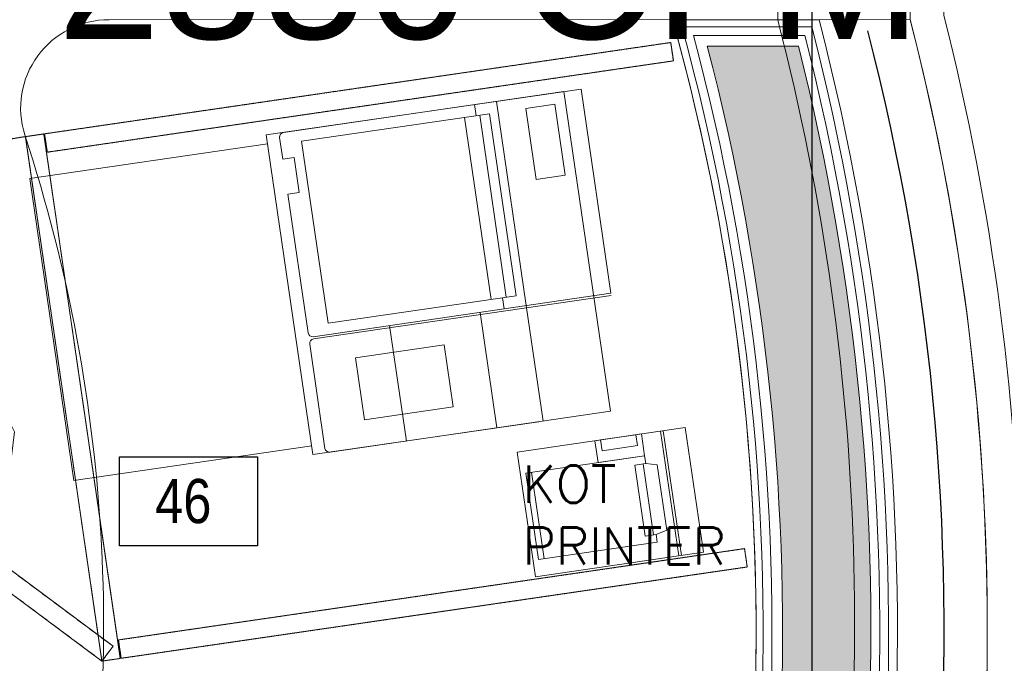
# Model space of a CAD drawing. Header units: millimetres. Extents: x -125266 to 274256, y -711690 to -301689.
# Tile 247 of 256: x -58585 to -57470, y -348291 to -347562. Entities that reach past the tile are written whole.
import ezdxf

# ---------------------------------------------------------------- set-up
doc = ezdxf.new("R2010")
doc.units = ezdxf.units.MM
doc.linetypes.add('BASE$0$HIDDEN2', pattern=[0.1875, 0.125, -0.0625])
for name, color, linetype, lineweight in [('AD Wall', 8, 'Continuous', 15), ('ARCH', 7, 'Continuous', 0), ('CEILING', 8, 'Continuous', 5), ('Counter Top', 8, 'Continuous', 5), ('Counter virticle', 8, 'Continuous', 5), ('Equipment', 8, 'Continuous', 0), ('Finished Line', 7, 'Continuous', 0), ('Human', 7, 'Continuous', 0), ('Legend', 5, 'Continuous', 0), ('LIGHT', 173, 'Continuous', 5), ('MEPTEK HVAC-Kitchen Fresh Air Duct', 3, 'Continuous', 30), ('MEPTEK-TEXT1', 7, 'Continuous', 30), ('Plaster Line', 7, 'Continuous', 0), ('S-COLS', 52, 'Continuous', 9)]:
    doc.layers.add(name, color=color, linetype=linetype, lineweight=lineweight)
for name, color, linetype in [('Equip Code', 1, 'Continuous'), ('Equipment Name', 7, 'Continuous'), ('Light Equipment', 8, 'Continuous')]:
    doc.layers.add(name, color=color, linetype=linetype)
doc.styles.add('SA-DESIGN', font='arial.ttf')
doc.styles.get("Standard").update_dxf_attribs({"font": 'ARIALN.TTF'})

# ---------------------------------------------------------------- blocks, each defined once
blk = doc.blocks.new('MESH JALI CEILING')
at = {"layer": 'CEILING'}
blk.add_lwpolyline([(-16028.6448691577, -313303.1163552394, -0.05438258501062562), (-15573.25976893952, -308738.7406524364), (-17914.72140670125, -307708.7467052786), (-17914.7214066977, -308608.7467052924, -0.1206273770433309), (-17900.73425394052, -309936.3927286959, 0.1511955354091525), (-18106.63561430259, -312326.5646439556), (-16028.6448691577, -313303.1163552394)], format="xyb", dxfattribs=at)
blk.add_lwpolyline([(-16067.11402405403, -313243.0507344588, -0.0533022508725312), (-15616.79665311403, -308761.1031889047), (-17876.72140670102, -307766.9767937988), (-17876.7214066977, -308603.9760929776, -0.1204654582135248), (-17864.41450945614, -309947.957088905, 0.150192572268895), (-18073.4422716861, -312300.1768125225)], format="xyb", close=True, dxfattribs=at)
blk = doc.blocks.new('R87')
at = {"layer": 'Human'}
for p, q in [((-200.5077711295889, 798.3919176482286), (-258.1470466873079, 779.1952394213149)), ((-63.6144916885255, 788.793578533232), (-200.5077711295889, 798.3919176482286)), ((20.44278516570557, 769.596900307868), (-63.6144916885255, 788.793578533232)), ((-258.1470466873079, 779.1952394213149), (-289.3683209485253, 728.8039590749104)), ((54.0656958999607, 748.0006373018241), (20.44278516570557, 769.596900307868)), ((85.28697016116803, 685.6114330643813), (54.0656958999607, 748.0006373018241)), ((68.4755149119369, 748.0006395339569), (133.3196989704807, 755.1993935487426)), ((133.3196989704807, 755.1993935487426), (142.9262464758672, 738.4023000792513)), ((-289.3683209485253, 728.8039590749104), (-274.9585020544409, 692.8101873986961)), ((142.9262464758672, 738.4023000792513), (133.3196989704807, 724.004792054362)), ((133.3196989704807, 724.004792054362), (166.9426098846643, 721.6052066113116)), ((171.7458818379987, 712.0068671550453), (164.5409721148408, 709.6072817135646)), ((166.9426098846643, 721.6052066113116), (171.7458818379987, 712.0068671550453)), ((164.5409721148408, 709.6072817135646), (200.5655207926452, 702.4085276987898)), ((200.5655207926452, 702.4085276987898), (200.5655207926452, 695.2097736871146)), ((-274.9585020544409, 692.8101873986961), (-246.1388642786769, 673.6135091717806)), ((-246.1388642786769, 673.6135091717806), (-190.9012252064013, 690.410602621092)), ((-190.9012252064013, 690.410602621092), (-205.3110440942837, 668.8143396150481)), ((94.89351609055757, 654.4168309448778), (85.28697016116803, 685.6114330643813)), ((200.5655207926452, 695.2097736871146), (188.557339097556, 680.8122656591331)), ((-205.3110440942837, 668.8143396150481), (-210.1143170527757, 604.0255506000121)), ((188.557339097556, 680.8122656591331), (207.7704305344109, 671.2139262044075)), ((207.7704305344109, 671.2139262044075), (202.9671585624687, 654.4168327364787)), ((121.3115173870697, 628.0213983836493), (94.89351609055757, 654.4168309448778)), ((169.3442476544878, 654.4168327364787), (128.5164270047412, 652.0172472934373)), ((202.9671585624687, 654.4168327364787), (169.3442476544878, 654.4168327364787)), ((128.5164270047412, 652.0172472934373), (140.5246087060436, 635.2201538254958)), ((154.9344281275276, 589.6280419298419), (121.3115173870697, 628.0213983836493)), ((140.5246087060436, 635.2201538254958), (169.3442476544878, 632.8205683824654)), ((169.3442476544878, 632.8205683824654), (171.7458818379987, 620.8226457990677)), ((171.7458818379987, 620.8226457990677), (147.7295184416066, 613.623891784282)), ((-210.1143170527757, 604.0255506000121), (-193.3028616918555, 546.435515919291)), ((-154.8766779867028, 601.625965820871), (-190.9012252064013, 500.843405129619)), ((174.1475199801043, 520.0400833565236), (154.9344281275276, 589.6280419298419)), ((-16.46062375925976, 535.5533420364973), (-50.10673835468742, 526.30856436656)), ((28.12047895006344, 527.9894325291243), (-16.46062375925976, 535.5533420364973)), ((-190.9012252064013, 529.6384224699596), (-224.5241359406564, 450.4521247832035)), ((-50.10673835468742, 526.30856436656), (-95.52899422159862, 496.8933650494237)), ((51.67275860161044, 522.1063930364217), (28.12047895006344, 527.9894325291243)), ((91.20694526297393, 517.9042217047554), (51.67275860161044, 522.1063930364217)), ((188.5573388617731, 448.0525400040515), (174.1475199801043, 520.0400833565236)), ((128.5164270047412, 481.6467271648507), (80.48369661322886, 515.240914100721)), ((129.8999787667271, 500.2551013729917), (91.20694526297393, 517.9042217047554)), ((-190.9012252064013, 500.843405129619), (-193.3028616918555, 368.8662423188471)), ((-95.52899422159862, 496.8933650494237), (-116.5578144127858, 448.1481753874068)), ((155.9757178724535, 483.4464160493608), (129.8999787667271, 500.2551013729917)), ((142.9262464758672, 440.8537862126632), (128.5164270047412, 481.6467271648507)), ((167.751856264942, 454.0312148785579), (155.9757178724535, 483.4464160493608)), ((-224.5241359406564, 450.4521247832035), (-226.9257724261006, 380.8641662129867)), ((-116.5578144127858, 448.1481753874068), (-121.604733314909, 396.0412493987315)), ((173.6399283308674, 440.58426773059), (167.751856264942, 454.0312148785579)), ((147.7295184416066, 390.4625058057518), (142.9262464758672, 440.8537862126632)), ((181.2103038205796, 433.0203582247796), (173.6399283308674, 440.58426773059)), ((203.0802771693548, 422.0947123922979), (181.2103038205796, 433.0203582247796)), ((208.9683492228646, 408.6477633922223), (203.0802771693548, 422.0947123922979)), ((206.4448897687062, 399.4029875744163), (208.9683492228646, 408.6477633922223)), ((-121.604733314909, 396.0412493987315), (-100.5759102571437, 364.945181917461)), ((142.9262464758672, 359.2679019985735), (147.7295184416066, 390.4625058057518)), ((182.0514569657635, 375.8708277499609), (194.6687485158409, 390.99864491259)), ((194.6687485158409, 390.99864491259), (206.4448897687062, 399.4029875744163)), ((-226.9257724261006, 380.8641662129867), (-238.9339548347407, 308.8766228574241)), ((171.7458834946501, 328.0733010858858), (181.3524294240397, 378.4645814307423)), ((176.1633849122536, 355.7004042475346), (182.0514569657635, 375.8708277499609)), ((-193.3028616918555, 368.8662423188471), (-186.0979522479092, 227.2907403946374)), ((-100.5759102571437, 364.945181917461), (-72.81786485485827, 333.8491125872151)), ((123.7131550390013, 332.8724713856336), (142.9262464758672, 359.2679019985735)), ((163.5460933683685, 326.2852030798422), (176.1633849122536, 355.7004042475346)), ((-72.81786485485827, 333.8491125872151), (-33.28368106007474, 289.3060961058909)), ((135.7213367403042, 328.0733005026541), (123.7131550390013, 332.8724713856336)), ((142.9262464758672, 316.0753779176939), (135.7213367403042, 328.0733005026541)), ((139.993810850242, 302.7530432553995), (163.5460933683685, 326.2852030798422)), ((154.9344281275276, 246.4874186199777), (171.7458834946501, 328.0733010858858)), ((135.7213367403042, 301.6778675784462), (142.9262464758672, 316.0753779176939)), ((-238.9339548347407, 308.8766228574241), (-231.7290453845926, 258.4853425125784)), ((94.57155786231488, 295.1891356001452), (139.993810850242, 302.7530432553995)), ((-33.28368106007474, 289.3060961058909), (1.203586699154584, 274.1782789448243)), ((1.203586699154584, 274.1782789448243), (49.14930200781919, 285.1039247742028)), ((49.14930200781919, 285.1039247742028), (94.57155786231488, 295.1891356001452)), ((183.7540659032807, 284.8807750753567), (224.5818860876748, 287.2803598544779)), ((224.5818860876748, 287.2803598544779), (250.9998873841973, 265.684096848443)), ((-231.7290453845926, 258.4853425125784), (-186.0979522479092, 217.6924012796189)), ((250.9998873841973, 265.684096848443), (260.6064333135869, 236.8890795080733)), ((114.1066079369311, 181.6986296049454), (154.9344281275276, 246.4874186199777)), ((-186.0979522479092, 227.2907403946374), (-123.6554037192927, 112.1106710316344)), ((260.6064333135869, 236.8890795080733), (250.9998873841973, 200.8953078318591)), ((250.9998873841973, 200.8953078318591), (229.3851590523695, 181.6986296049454)), ((66.0738783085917, 47.32188201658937), (114.1066079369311, 181.6986296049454)), ((193.3606118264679, 179.2990448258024), (130.9180633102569, 174.4998752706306)), ((229.3851590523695, 181.6986296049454), (193.3606118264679, 179.2990448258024)), ((123.7131538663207, 107.3115014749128), (104.5000620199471, 131.3073492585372)), ((147.7295186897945, 107.3115014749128), (152.5327916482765, 121.7090101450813)), ((152.5327916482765, 121.7090101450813), (176.5491564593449, 121.7090101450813)), ((176.5491564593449, 121.7090101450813), (188.5573388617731, 104.9119166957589)), ((-123.6554037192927, 112.1106710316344), (-75.62267409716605, 66.51856024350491)), ((114.1066079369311, 88.11482324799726), (123.7131538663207, 107.3115014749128)), ((128.5164268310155, 97.71316236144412), (147.7295186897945, 107.3115014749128)), ((188.5573388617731, 104.9119166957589), (171.7458834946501, 88.11482324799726)), ((-116.4504942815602, 92.91399280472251), (-87.6308564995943, 37.72354290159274)), ((181.3524294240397, 97.71316236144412), (174.1475199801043, 97.71316236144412)), ((181.3524294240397, 71.31772979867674), (181.3524294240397, 97.71316236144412)), ((97.29515256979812, 35.32395812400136), (114.1066079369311, 88.11482324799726)), ((171.7458834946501, 88.11482324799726), (150.131155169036, 71.31772979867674)), ((150.131155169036, 71.31772979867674), (147.7295186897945, 54.52063635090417)), ((157.3360646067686, 71.31772979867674), (181.3524294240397, 71.31772979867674)), ((147.7295186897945, 54.52063635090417), (126.1147903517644, 40.12312768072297)), ((-87.6308564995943, 37.72354290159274), (-20.38503502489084, 6.528940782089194)), ((58.86896886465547, 8.92852556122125), (97.29515256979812, 35.32395812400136)), ((126.1147903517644, 40.12312768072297), (90.0902431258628, 32.92437334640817)), ((-20.38503502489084, 6.528940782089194), (58.86896886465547, 8.92852556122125))]:
    blk.add_line(p, q, dxfattribs=at)
blk = doc.blocks.new('A$C2920340E')
at = {"layer": 'Equipment'}
for p, q in [((-40.62132469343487, 526.522061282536), (-183.3710392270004, 526.522061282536)), ((-183.3710392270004, 526.522061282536), (-183.3710392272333, 334.5224447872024)), ((-40.62132469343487, 334.5224447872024), (-40.62132469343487, 526.522061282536)), ((-183.3710392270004, 501.5221112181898), (-40.62132469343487, 501.5221112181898)), ((-183.170755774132, 498.4035422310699), (-40.62132469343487, 498.4035422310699)), ((-155.7460944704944, 476.522161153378), (-152.6211007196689, 489.0221361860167)), ((-77.62125070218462, 489.0221361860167), (-152.6211007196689, 489.0221361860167)), ((-74.49625695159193, 476.522161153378), (-77.62125070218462, 489.0221361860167)), ((-164.6210767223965, 476.522161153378), (-164.6210767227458, 340.772432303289)), ((-164.6210767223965, 476.522161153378), (-155.7460944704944, 476.522161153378)), ((-155.7460944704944, 476.522161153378), (-155.7460944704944, 464.0221861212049)), ((-155.7460944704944, 473.3971673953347), (-74.49625695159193, 473.3971673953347)), ((-74.49625695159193, 464.0221861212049), (-74.49625695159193, 476.522161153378)), ((-74.49625695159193, 476.522161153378), (-65.62127469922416, 476.522161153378)), ((-65.62127469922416, 476.522161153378), (-65.62127469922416, 340.772432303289)), ((-65.62127469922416, 476.522161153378), (-40.62132469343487, 476.522161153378)), ((-65.6212746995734, 423.3972672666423), (-65.62127469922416, 476.522161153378)), ((-53.12129969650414, 470.2721736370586), (-40.62132469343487, 470.2721736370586)), ((-53.12129969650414, 429.6472547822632), (-53.12129969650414, 470.2721736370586)), ((-40.62132469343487, 476.522161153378), (-40.62132469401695, 423.3972672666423)), ((-40.62132469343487, 470.2721736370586), (-40.62132469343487, 429.6472547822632)), ((-155.7460944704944, 464.0221861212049), (-74.49625695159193, 464.0221861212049)), ((119.379761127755, 124.855578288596), (119.379761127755, 465.214897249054)), ((121.919756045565, 124.855578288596), (121.9197560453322, 465.214897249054)), ((355.5992884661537, 465.214897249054), (121.9197560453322, 465.214897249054)), ((355.5992884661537, 105.3200676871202), (355.5992884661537, 465.214897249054)), ((-10.15997967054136, 445.6793866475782), (-10.15997967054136, 124.855578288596)), ((355.5992884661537, 445.6793866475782), (-10.15997967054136, 445.6793866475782)), ((355.5992884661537, 124.855578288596), (355.5992884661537, 445.6793866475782)), ((-40.62132469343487, 429.6472547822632), (-53.12129969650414, 429.6472547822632)), ((342.8993138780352, 433.382503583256), (261.6194765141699, 433.382503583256)), ((261.6194765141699, 433.382503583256), (261.6194765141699, 400.3625696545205)), ((342.8993138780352, 400.3625696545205), (342.8993138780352, 433.382503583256)), ((-40.62132469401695, 423.3972672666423), (-65.6212746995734, 423.3972672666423)), ((261.6194765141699, 400.3625696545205), (342.8993138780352, 400.3625696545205)), ((-10.15997967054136, 368.5301759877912), (121.9197560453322, 368.5301759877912)), ((355.5992884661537, 368.5301759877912), (121.9197560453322, 368.5301759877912)), ((-10.15997967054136, 363.6151005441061), (-10.15997967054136, 105.3200676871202)), ((134.6197306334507, 358.8439495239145), (134.6197306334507, 143.7959736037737)), ((342.8993138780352, 358.8439495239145), (134.6197306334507, 358.8439495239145)), ((342.8993138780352, 143.7959736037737), (342.8993138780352, 358.8439495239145)), ((-164.6210767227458, 347.0224198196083), (-65.6212746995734, 347.0224198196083)), ((342.8993138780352, 347.5018759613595), (134.6197306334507, 347.5018759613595)), ((-183.3710392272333, 334.5224447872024), (-40.62132469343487, 334.5224447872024)), ((-183.3710392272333, 334.5224447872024), (-40.62132469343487, 334.5224447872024)), ((-164.6210767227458, 340.772432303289), (-65.62127469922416, 340.772432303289)), ((121.9197560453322, 343.295141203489), (134.6197306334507, 343.295141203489)), ((342.8993138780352, 343.295141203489), (355.5992884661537, 343.295141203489)), ((342.8993138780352, 330.0524819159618), (134.6197306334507, 330.0524819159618)), ((-10.15997967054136, 315.6292412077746), (121.9197560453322, 315.6292412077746)), ((20.31995934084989, 270.260809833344), (20.31995934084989, 168.661013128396)), ((91.43981703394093, 270.260809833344), (20.31995934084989, 270.260809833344)), ((91.43981703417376, 168.661013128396), (91.43981703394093, 270.260809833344)), ((-10.15997967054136, 212.2573803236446), (121.9197560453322, 212.2573803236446)), ((20.31995934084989, 168.661013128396), (91.43981703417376, 168.661013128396)), ((134.6197306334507, 143.7959736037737), (342.8993138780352, 143.7959736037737)), ((285.7459839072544, 119.7755884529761), (285.7459839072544, 132.8626254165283)), ((285.7459839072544, 132.8626254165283), (325.9116325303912, 132.8626254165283)), ((325.9116325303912, 119.7755884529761), (325.9116325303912, 132.8626254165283)), ((-5.079989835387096, 119.7755884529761), (114.2997712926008, 119.7755884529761)), ((126.9997458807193, 119.7755884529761), (285.7459839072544, 119.7755884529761)), ((325.9116325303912, 119.7755884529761), (350.5192986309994, 119.7755884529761)), ((-10.15997967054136, 105.3200676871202), (355.5992884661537, 105.3200676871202)), ((0, -166.721615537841), (0, 105.3200676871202)), ((345.4393087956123, -166.721615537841), (345.4393087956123, 105.3200676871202)), ((0, -166.721615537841), (345.4393087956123, -166.721615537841))]:
    blk.add_line(p, q, dxfattribs=at)
for centre, start, end in [((-5.079989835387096, 124.855578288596), 180, 270), ((114.2997712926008, 124.855578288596), 270, 0), ((126.9997458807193, 124.855578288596), 180, 270), ((350.5192986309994, 124.855578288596), 270, 0)]:
    blk.add_arc(centre, 5.079989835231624, start, end, dxfattribs=at)
at = {"xscale": -0.75164849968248, "yscale": 0.75164849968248, "zscale": 0.75164849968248, "rotation": 269.9582090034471}
blk.add_blockref('R87', (-114.1623967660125, -420.9871181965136), dxfattribs=at)
blk = doc.blocks.new('ARCH')
at = {"layer": 'Legend', "ltscale": 15}
h = blk.add_hatch(dxfattribs=at)
h.set_pattern_fill('SACNCR', color=8, scale=25, style=0)
h.set_pattern_definition([(45, (7.275957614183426e-12, 0), (-42.09495056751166, 42.09495056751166), []), (45, (42.09500000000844, 0), (-42.09495056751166, 42.09495056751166), [0, -59.53125])])
h.paths.add_polyline_path([(-61250.0878405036, -341786.991302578), (-61250.0878405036, -342091.0795393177), (-61250.08347718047, -342091.0795400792), (-61250.09220382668, -342141.0795393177), (-61250.08784050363, -344307.9437217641), (-61181.17636021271, -344307.9437217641), (-61181.17635837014, -344307.9170624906), (-61169.14581468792, -344307.917891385), (-60630.75290619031, -344307.9437238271), (-60630.79507556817, -344919.9855284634), (-60630.79590446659, -344932.0160721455), (-61250.08784050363, -344932.0160721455), (-61250.0878405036, -351457.0548609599), (-61395.16861010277, -351457.0548609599), (-61395.17441904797, -351557.0548609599), (-60383.16262214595, -351557.0548609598), (-60383.16262214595, -352683.6964680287), (-61393.16090940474, -352683.6964680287), (-61393.17836269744, -352783.6964680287), (-60283.16262214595, -352783.6964680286), (-60283.16262214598, -351457.0548609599), (-61150.0878405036, -351457.0548609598), (-61150.0878405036, -346631.9913025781), (-57589.31575361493, -346631.9913025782), (-57474.43896814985, -346517.1145171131), (-57545.14964626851, -346446.4038389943), (-57630.73710985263, -346531.9913025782), (-57700.73710985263, -346531.9913025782), (-57700.73710985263, -346581.9913025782), (-58200.73710985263, -346581.9913025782), (-58200.73710985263, -346531.9913025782), (-58300.73710985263, -346531.9913025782), (-58300.73710985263, -346581.9913025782), (-58800.73710985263, -346581.9913025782), (-58800.73710985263, -346531.9913025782), (-58980.7959044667, -346531.9913025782), (-58980.7959044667, -346426.032961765), (-59030.7959044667, -346426.032961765), (-59030.7959044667, -346026.032961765), (-58980.7959044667, -346026.032961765), (-58980.7959044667, -345956.032961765), (-59080.7959044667, -345956.032961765), (-59080.7959044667, -346531.9913025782), (-61150.08784050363, -346531.9913025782), (-61150.0878405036, -345032.0160721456), (-60530.79590446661, -345032.0160721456), (-60530.79590446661, -344606.991302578), (-59080.7959044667, -344606.991302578), (-59080.7959044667, -345032.0329617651), (-58980.7959044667, -345032.0329617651), (-58980.7959044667, -344506.991302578), (-60530.79590446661, -344506.9913025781), (-60530.79590446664, -344207.943721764), (-61150.0878405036, -344207.943721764), (-61150.0878405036, -341886.991302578), (-56700.0878405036, -341886.991302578), (-56700.0878405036, -344932.0329617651), (-58020.79590446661, -344932.0329617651), (-58020.79590446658, -345032.0329617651), (-56700.0878405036, -345032.0329617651), (-56700.08784050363, -345601.3420332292), (-56785.71696327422, -345686.971156), (-56715.00628515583, -345757.6818341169), (-56600.0878405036, -345642.7633894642), (-56600.08784050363, -341886.9913025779), (-51541.43157248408, -341886.9913025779), (-51541.43157248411, -345439.4115019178, 0.002964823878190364), (-51441.43157248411, -345409.7250183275), (-51441.43157248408, -341886.9913025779), (-47645.92716897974, -341886.991302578), (-47645.92716897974, -344723.1806520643), (-47445.92716897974, -344723.1806520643), (-47445.92716897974, -344623.1806520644), (-47545.92716897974, -344623.1806520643), (-47545.92716897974, -341886.991302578), (-45935.92716897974, -341886.991302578), (-45935.92716897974, -344623.1806520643), (-46521.92716897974, -344623.1806520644), (-46521.92716897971, -344723.1806520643), (-45835.92716897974, -344723.1806520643), (-45835.92716897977, -341786.991302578), (-45958.87599125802, -341786.991302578), (-45958.87604145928, -341787.8586494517), (-46008.87604137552, -341787.8557554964)])
h = blk.add_hatch(dxfattribs=at)
h.set_pattern_fill('SACNCR', color=8, scale=25, style=0)
h.set_pattern_definition([(45, (2.91038304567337e-11, 0), (-42.09495056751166, 42.09495056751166), []), (45, (42.09500000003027, 0), (-42.09495056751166, 42.09495056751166), [0, -59.53125])])
h.paths.add_polyline_path([(-61250.08784050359, -341786.991302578), (-61250.0878405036, -342091.0795393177), (-61250.08347718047, -342091.0795400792), (-61250.09220382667, -342141.0795393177), (-61250.08784050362, -344307.9437217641), (-61181.1763602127, -344307.9437217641), (-61181.17635837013, -344307.9170624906), (-61169.14581468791, -344307.917891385), (-60630.7529061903, -344307.9437238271), (-60630.79507556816, -344919.9855284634), (-60630.79590446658, -344932.0160721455), (-61250.08784050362, -344932.0160721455), (-61250.08784050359, -351457.0548609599), (-61395.16861010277, -351457.0548609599), (-61395.17441904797, -351557.0548609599), (-60383.16262214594, -351557.0548609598), (-60383.16262214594, -352683.6964680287), (-61393.16090940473, -352683.6964680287), (-61393.17836269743, -352783.6964680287), (-60283.16262214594, -352783.6964680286), (-60283.16262214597, -351457.0548609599), (-61150.08784050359, -351457.0548609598), (-61150.08784050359, -346631.9913025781), (-57589.31575361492, -346631.9913025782), (-57474.43896814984, -346517.1145171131), (-57545.1496462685, -346446.4038389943), (-57630.73710985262, -346531.9913025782), (-57700.73710985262, -346531.9913025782), (-57700.73710985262, -346581.9913025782), (-58200.73710985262, -346581.9913025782), (-58200.73710985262, -346531.9913025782), (-58300.73710985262, -346531.9913025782), (-58300.73710985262, -346581.9913025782), (-58800.73710985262, -346581.9913025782), (-58800.73710985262, -346531.9913025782), (-58980.79590446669, -346531.9913025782), (-58980.79590446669, -346426.032961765), (-59030.79590446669, -346426.032961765), (-59030.79590446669, -346026.032961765), (-58980.79590446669, -346026.032961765), (-58980.79590446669, -345956.032961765), (-59080.79590446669, -345956.032961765), (-59080.79590446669, -346531.9913025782), (-61150.08784050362, -346531.9913025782), (-61150.08784050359, -345032.0160721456), (-60530.79590446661, -345032.0160721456), (-60530.79590446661, -344606.991302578), (-59080.79590446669, -344606.991302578), (-59080.79590446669, -345032.0329617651), (-58980.79590446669, -345032.0329617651), (-58980.79590446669, -344506.991302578), (-60530.79590446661, -344506.9913025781), (-60530.79590446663, -344207.943721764), (-61150.08784050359, -344207.943721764), (-61150.08784050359, -341886.991302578), (-56700.08784050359, -341886.991302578), (-56700.08784050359, -344932.0329617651), (-58020.79590446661, -344932.0329617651), (-58020.79590446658, -345032.0329617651), (-56700.08784050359, -345032.0329617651), (-56700.08784050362, -345601.3420332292), (-56785.71696327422, -345686.971156), (-56715.00628515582, -345757.6818341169), (-56600.08784050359, -345642.7633894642), (-56600.08784050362, -341886.9913025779), (-51541.43157248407, -341886.9913025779), (-51541.4315724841, -345439.4115019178, 0.002964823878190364), (-51441.4315724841, -345409.7250183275), (-51441.43157248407, -341886.9913025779), (-47645.92716897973, -341886.991302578), (-47645.92716897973, -344723.1806520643), (-47445.92716897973, -344723.1806520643), (-47445.92716897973, -344623.1806520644), (-47545.92716897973, -344623.1806520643), (-47545.92716897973, -341886.991302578), (-45935.92716897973, -341886.991302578), (-45935.92716897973, -344623.1806520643), (-46521.92716897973, -344623.1806520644), (-46521.9271689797, -344723.1806520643), (-45835.92716897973, -344723.1806520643), (-45835.92716897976, -341786.991302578), (-45958.87599125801, -341786.991302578), (-45958.87604145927, -341787.8586494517), (-46008.87604137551, -341787.8557554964)])
at = {"layer": 'Legend'}
h = blk.add_hatch(dxfattribs=at)
h.set_pattern_fill('STARS', color=8, scale=10)
h.set_pattern_definition([(0, (0, 0), (0, 54.9926), [31.75, -31.75]), (59.99999999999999, (0, 0), (-47.62498862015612, 27.4963), [31.75, -31.75]), (120, (15.875, 27.4963), (-47.62498862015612, -27.49629999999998), [31.75, -31.75])])
edge = h.paths.add_edge_path()
edge.add_arc((-54302.69078475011, -350408.010109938), 3690.308011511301, 160.8362828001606, 191.6626896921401, ccw=False)
edge.add_arc((-60350.3395337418, -348256.158833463), 2729.002825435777, 339.8420642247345, 374.0848433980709)
edge.add_line((-57703.38028815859, -347592.0329617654), (-57806.60356420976, -347592.0329617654))
edge.add_arc((-60350.33953374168, -348256.158833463), 2629.002825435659, -20.17654206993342, 14.632315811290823, ccw=False)
edge.add_arc((-54302.69078475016, -350408.0101099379), 3790.308011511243, 160.8229571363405, 191.1240204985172)
edge.add_arc((-59222.41694820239, -351398.7755493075), 1228.352180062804, -57.450295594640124, 12.195579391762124, ccw=False)
edge.add_line((-58561.52533153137, -352434.1843329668), (-60283.16262214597, -352434.1843329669))
edge.add_line((-60283.16262214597, -352434.1843329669), (-60283.16262214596, -352534.1843329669))
edge.add_line((-60283.16262214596, -352534.1843329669), (-58536.26985047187, -352534.1843329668))
edge.add_arc((-59548.39312786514, -350742.8050984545), 2057.530823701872, 299.4663030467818, 300.8075172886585)
edge.add_arc((-59222.41694820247, -351398.7755493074), 1328.35218006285, 303.222831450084, 370.6183867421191)
h = blk.add_hatch(dxfattribs=at)
h.set_pattern_fill('STARS', color=8, scale=10)
h.set_pattern_definition([(0, (0, 0), (0, 54.9926), [31.75, -31.75]), (59.99999999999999, (0, 0), (-47.62498862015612, 27.4963), [31.75, -31.75]), (120, (15.875, 27.49629999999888), (-47.62498862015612, -27.49629999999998), [31.74999999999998, -31.74999999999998])])
h.paths.add_polyline_path([(-57916.81111638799, -351154.0043781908, -0.1353226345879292), (-57788.49830051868, -349196.5980484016, 0.150534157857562), (-57703.38028815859, -347592.0329617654), (-57806.60356420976, -347592.0329617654, -0.1530610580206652), (-57882.66726640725, -349162.9385405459, 0.1329891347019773), (-58021.78597942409, -351139.286907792, -0.3136008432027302), (-58561.52533153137, -352434.1843329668), (-60253.16262214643, -352434.1843329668), (-60253.16262214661, -352534.1843329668), (-58536.26985047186, -352534.1843329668, 0.00585221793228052), (-58494.61728232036, -352510.0033210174, 0.302849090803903)])
at = {"layer": 'AD Wall', "lineweight": 0}
blk.add_line((-57806.60356420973, -347592.0329617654), (-57703.38028815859, -347592.0329617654), dxfattribs=at)
at = {"layer": 'AD Wall', "color": 8, "lineweight": 0}
blk.add_line((-57806.60356420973, -347592.0329617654), (-57703.38028815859, -347592.0329617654), dxfattribs=at)
at = {"layer": 'AD Wall', "lineweight": 0}
for points in [[(-57907.01756983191, -351151.9828822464, -0.135316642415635), (-57779.08089174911, -349199.9625597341, 0.1514472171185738), (-57696.09947614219, -347580.0329617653), (-57822.18653323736, -347580.0329617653)], [(-58014.93553351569, -351173.3033526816, -0.1353190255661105), (-57882.66726640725, -349162.9385405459, 0.1530610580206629), (-57806.60356420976, -347592.0329617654)], [(-58014.93553351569, -351173.3033526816, -0.1353190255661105), (-57882.66726640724, -349162.9385405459, 0.1530610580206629), (-57806.60356420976, -347592.0329617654)], [(-57916.8111163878, -351154.0043781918, -0.135322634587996), (-57788.49830051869, -349196.5980484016, 0.1505341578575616), (-57703.38028815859, -347592.0329617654)], [(-57916.81111638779, -351154.0043781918, -0.135322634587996), (-57788.49830051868, -349196.5980484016, 0.1505341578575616), (-57703.38028815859, -347592.0329617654)]]:
    blk.add_lwpolyline(points, format="xyb", dxfattribs=at)
at = {"layer": 'Counter Top', "lineweight": 0}
blk.add_line((-58483.60266994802, -347562.0329617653), (-57576.88934674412, -347561.9913025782), dxfattribs=at)
for points in [[(-58513.74272104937, -352670.1843234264, 0.312539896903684), (-57779.07863916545, -351190.0517922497, -0.1383179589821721), (-57666.06480048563, -349240.3164998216, 0.03901498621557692), (-57550.4012195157, -348830.4402765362, 0.1156902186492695), (-57576.88934674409, -347561.9913025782, 0.1156902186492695)], [(-58841.33272228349, -349965.20712629, -0.05938555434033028), (-58607.30525980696, -348902.4160030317, 0.04111927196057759), (-58529.84689471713, -348628.5819598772, 0.132904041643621), (-58578.89282673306, -347692.3609359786)]]:
    blk.add_lwpolyline(points, format="xyb", dxfattribs=at)
blk.add_arc((-58483.60266994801, -347662.0329617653), 100.0000000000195, 90, 197.6546989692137, dxfattribs=at)
at = {"layer": 'Counter virticle', "linetype": 'BASE$0$HIDDEN2', "ltscale": 2.5}
for points in [[(-58556.47032693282, -347691.2387341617), (-58553.43971753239, -347712.0189027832), (-57844.93994114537, -347608.6512156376), (-57847.97167258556, -347587.8712107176)], [(-58472.8746727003, -348264.2215483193), (-58469.84294126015, -348285.0015532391), (-57761.34372589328, -348181.6339479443), (-57764.3754573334, -348160.8539430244)]]:
    blk.add_lwpolyline(points, close=True, dxfattribs=at)
at = {"layer": 'Counter virticle', "linetype": 'BASE$0$HIDDEN2', "ltscale": 3.5}
for points in [[(-58578.24041691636, -347694.4149156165), (-58491.61247022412, -348288.1776528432), (-58470.83246530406, -348285.145921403), (-58557.46041199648, -347691.3831841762)], [(-58960.171411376, -347912.7417649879), (-58479.06254491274, -348271.340212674), (-58491.6124700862, -348288.177653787), (-58972.72133588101, -347929.5792040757)]]:
    blk.add_lwpolyline(points, close=True, dxfattribs=at)
blk.add_arc((-58491.61246951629, -348288.17765274), 600.0488214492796, 98.30069266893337, 143.3007023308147, dxfattribs=at)
at = {"layer": 'Equip Code'}
blk.add_lwpolyline([(-58471.80667366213, -348157.839905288), (-58471.80667366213, -348056.7485001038), (-58315.66751950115, -348056.7485001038), (-58315.66751950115, -348157.839905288)], close=True, dxfattribs=at)
at = {"layer": 'Finished Line', "color": 8}
blk.add_line((-57845.74276762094, -347562.0329617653), (-57680.08002107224, -347562.0329617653), dxfattribs=at)
for points in [[(-58051.16775800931, -351145.3524210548, -0.1330254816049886), (-57910.91612660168, -349152.8355462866, 0.1569199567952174), (-57845.74276762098, -347562.0329617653)], [(-58027.02425808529, -351222.2782193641, -0.1383732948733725), (-57903.38318035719, -349155.5299117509, 0.155880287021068), (-57835.24609213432, -347570.0329617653)], [(-58027.02425808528, -351222.2782193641, -0.1383732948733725), (-57903.38318035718, -349155.5299117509, 0.155880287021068), (-57835.24609213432, -347570.0329617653)], [(-57897.224023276, -351149.961386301, -0.1353106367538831), (-57769.66339040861, -349203.3268109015, 0.1521624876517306), (-57688.33881577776, -347570.0329617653), (-57835.24609213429, -347570.0329617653)], [(-57897.22402327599, -351149.961386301, -0.1353106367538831), (-57769.6633904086, -349203.3268109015, 0.1521624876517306), (-57688.33881577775, -347570.0329617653), (-57835.24609213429, -347570.0329617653)], [(-57887.37561944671, -351148.2056077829, -0.1353234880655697), (-57760.24579662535, -349206.690802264, 0.1526815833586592), (-57680.08002107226, -347562.0329617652)], [(-57887.3756194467, -351148.2056077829, -0.1353234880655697), (-57760.24579662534, -349206.690802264, 0.1526815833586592), (-57680.08002107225, -347562.0329617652)], [(-58051.1677580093, -351145.3524210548, -0.1330254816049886), (-57910.91612660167, -349152.8355462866, 0.1558871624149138), (-57842.96405367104, -347572.1384473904)]]:
    blk.add_lwpolyline(points, format="xyb", dxfattribs=at)
at = {"layer": 'Light Equipment', "lineweight": 0}
for p, q in [((-58483.60266994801, -347562.0329617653), (-57576.88934674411, -347561.9913025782)), ((-58305.58382578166, -347692.5238849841), (-57949.45923868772, -347640.5665292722)), ((-58286.25296833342, -347689.7035791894), (-57968.79009613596, -347643.386835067)), ((-57968.79009613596, -347643.386835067), (-57915.98610219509, -348005.3144251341)), ((-57949.45923868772, -347640.5665292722), (-57915.72335366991, -347871.7980451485)), ((-58068.26829669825, -347670.7347907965), (-58070.10176871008, -347658.1678605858)), ((-58045.13109504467, -347654.5247249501), (-58011.39521002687, -347885.7562408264)), ((-58011.79870412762, -347662.4960709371), (-57979.12468558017, -347657.7290437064)), ((-57979.12468558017, -347657.7290437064), (-57967.39046470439, -347738.1573970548)), ((-58265.67751975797, -347699.5361193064), (-58052.88237701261, -347668.4900378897)), ((-58064.1056315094, -347670.1274722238), (-58034.03669051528, -347876.2251276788)), ((-58052.88237701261, -347668.4900378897), (-58022.81343601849, -347874.5876933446)), ((-58000.06448325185, -347742.9244242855), (-58011.79870412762, -347662.4960709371)), ((-58081.37222646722, -347672.6466092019), (-58051.3032854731, -347878.7442646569)), ((-58252.77983184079, -348054.4514750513), (-58305.58382578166, -347692.5238849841)), ((-58573.30883464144, -347741.8515874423), (-58304.11704817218, -347702.5774291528)), ((-58286.99378804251, -347719.8136173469), (-58290.54635161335, -347695.4637400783)), ((-58235.60857876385, -347905.6337747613), (-58265.67751975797, -347699.5361193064)), ((-58286.99378804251, -347719.8136173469), (-58274.04385030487, -347717.9242658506)), ((-58268.24520936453, -347757.6691408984), (-58274.04385030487, -347717.9242658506)), ((-58523.43839591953, -348083.6720891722), (-58573.30883464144, -347741.8515874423)), ((-57967.39046470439, -347738.1573970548), (-58000.06448325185, -347742.9244242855)), ((-58281.19514710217, -347759.5584923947), (-58268.24520936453, -347757.6691408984)), ((-58258.27724420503, -347916.6417117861), (-58281.19514710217, -347759.5584923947)), ((-58252.51708331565, -347920.9350950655), (-57915.72335366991, -347871.7980451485)), ((-58252.15038891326, -347923.4484811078), (-57915.35665926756, -347874.3114311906)), ((-58022.81343601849, -347874.5876933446), (-58235.60857876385, -347905.6337747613)), ((-58036.36588369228, -347889.3993764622), (-58038.19935570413, -347876.8324462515)), ((-58044.67384800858, -348024.0895258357), (-58063.74195693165, -347893.3934516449)), ((-57992.3271011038, -348016.4523150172), (-58011.39521002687, -347885.7562408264)), ((-58146.96278980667, -348039.0131315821), (-58166.03089872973, -347908.3170573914)), ((-58239.20913528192, -348047.3377859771), (-58256.44377219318, -347929.2086419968)), ((-58204.77021946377, -347944.7716173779), (-58104.23477777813, -347930.1038412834)), ((-58104.23477777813, -347930.1038412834), (-58093.96733451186, -348000.478650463)), ((-58194.50277619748, -348015.1464265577), (-58204.77021946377, -347944.7716173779)), ((-57915.98610219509, -348005.3144251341), (-58233.44897439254, -348051.6311692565)), ((-58093.96733451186, -348000.478650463), (-58194.50277619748, -348015.1464265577)), ((-57997.19068643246, -348017.161895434), (-58252.77983184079, -348054.4514750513)), ((-58021.58092035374, -348051.5041820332), (-57831.59268342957, -348023.7855499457)), ((-57835.72222093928, -348168.6490216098), (-57856.33073511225, -348027.394746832)), ((-57831.59268342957, -348023.7855499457), (-57810.9841692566, -348165.0398247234)), ((-57881.0687867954, -348031.0039437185), (-57933.63714662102, -348038.6734871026)), ((-57933.63714662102, -348038.6734871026), (-57930.02794974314, -348063.4115387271)), ((-57887.2532997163, -348031.9062429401), (-57927.45263370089, -348037.7711878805)), ((-57927.45263370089, -348037.7711878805), (-57925.64803526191, -348050.140213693)), ((-57885.44870127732, -348044.2752687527), (-57887.2532997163, -348031.9062429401)), ((-57877.45958991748, -348055.7419953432), (-57881.0687867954, -348031.0039437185)), ((-57838.83703448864, -348168.901058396), (-57859.41663410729, -348027.8449689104)), ((-58523.43839591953, -348083.6720891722), (-58254.24660945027, -348044.3979308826)), ((-57925.64803526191, -348050.140213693), (-57885.44870127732, -348044.2752687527)), ((-58000.97240618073, -348192.7584568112), (-58021.58092035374, -348051.5041820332)), ((-58000.97240618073, -348192.7584568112), (-58021.58092035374, -348051.5041820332)), ((-57877.45958991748, -348055.7419953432), (-58011.78721055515, -348075.3399344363)), ((-57930.02794974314, -348063.4115387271), (-57877.45958991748, -348055.7419953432)), ((-57876.17832502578, -348064.5240036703), (-57877.45958991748, -348055.7419953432)), ((-57888.54735086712, -348066.3286021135), (-57876.17832502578, -348064.5240036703)), ((-57876.81746101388, -348146.727269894), (-57888.54735086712, -348066.3286021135)), ((-57867.54069163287, -348145.3738210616), (-57879.27058148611, -348064.9751532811)), ((-57876.17832502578, -348064.5240036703), (-57863.35814957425, -348065.8116616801)), ((-57863.35814957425, -348065.8116616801), (-57852.53055894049, -348140.0258165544)), ((-57997.49479091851, -348173.3026188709), (-58011.78721055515, -348075.3399344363)), ((-57991.31027799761, -348172.4003196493), (-58005.6026976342, -348074.4376352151)), ((-57864.44843517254, -348144.9226714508), (-57876.81746101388, -348146.727269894)), ((-57864.44843517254, -348144.9226714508), (-57852.53055894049, -348140.0258165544)), ((-57863.1671702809, -348153.7046797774), (-57864.44843517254, -348144.9226714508)), ((-57863.1671702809, -348153.7046797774), (-57997.49479091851, -348173.3026188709)), ((-57810.9841692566, -348165.0398247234), (-58000.97240618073, -348192.7584568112))]:
    blk.add_line(p, q, dxfattribs=at)
for points in [[(-58513.74272104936, -352670.1843234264, 0.312539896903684), (-57779.07863916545, -351190.0517922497, -0.1383179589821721), (-57666.06480048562, -349240.3164998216, 0.03901498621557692), (-57550.40121951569, -348830.4402765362, 0.1156902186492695), (-57576.88934674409, -347561.9913025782, 0.1156902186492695)], [(-58841.33272228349, -349965.20712629, -0.05938555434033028), (-58607.30525980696, -348902.4160030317, 0.04111927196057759), (-58529.84689471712, -348628.5819598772, 0.132904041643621), (-58578.89282673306, -347692.3609359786)]]:
    blk.add_lwpolyline(points, format="xyb", dxfattribs=at)
for points in [[(-58556.47032693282, -347691.2387341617), (-58553.43971753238, -347712.0189027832), (-57844.93994114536, -347608.6512156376), (-57847.97167258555, -347587.8712107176)], [(-58578.24041691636, -347694.4149156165), (-58491.61247022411, -348288.1776528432), (-58470.83246530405, -348285.145921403), (-58557.46041199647, -347691.3831841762)], [(-58960.17141137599, -347912.7417649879), (-58479.06254491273, -348271.340212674), (-58491.61247008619, -348288.177653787), (-58972.721335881, -347929.5792040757)], [(-58471.80667366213, -348157.839905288), (-58471.80667366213, -348056.7485001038), (-58315.66751950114, -348056.7485001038), (-58315.66751950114, -348157.839905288)], [(-58472.87467270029, -348264.2215483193), (-58469.84294126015, -348285.0015532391), (-57761.34372589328, -348181.6339479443), (-57764.37545733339, -348160.8539430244)]]:
    blk.add_lwpolyline(points, close=True, dxfattribs=at)
for centre, radius, start, end in [((-58483.602669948, -347662.0329617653), 100.0000000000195, 90, 197.6546989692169), ((-58285.51957952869, -347694.7303512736), 5.079989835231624, 98.3006926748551, 188.3006926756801), ((-58491.61246951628, -348288.17765274), 600.0488214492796, 98.3006926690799, 143.3007023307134), ((-58253.25047212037, -347915.9083229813), 5.079989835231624, 188.3006926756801, 278.300692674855), ((-58251.41700010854, -347928.475253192), 5.079989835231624, 98.3006926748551, 188.3006926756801), ((-58234.18236319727, -348046.6043971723), 5.079989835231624, 188.3006926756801, 278.300692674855)]:
    blk.add_arc(centre, radius, start, end, dxfattribs=at)
at = {"layer": 'Plaster Line', "lineweight": 5}
for points in [[(-58017.18185437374, -351220.4769142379, -0.1383904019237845), (-57893.9669124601, -349158.897629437, 0.1545916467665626), (-57822.18653323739, -347580.0329617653)], [(-57907.01756983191, -351151.9828822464, -0.135316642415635), (-57779.08089174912, -349199.9625597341, 0.1514472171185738), (-57696.0994761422, -347580.0329617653), (-57822.18653323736, -347580.0329617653)]]:
    blk.add_lwpolyline(points, format="xyb", dxfattribs=at)
at = {"layer": 'Plaster Line', "color": 8, "lineweight": 5}
blk.add_lwpolyline([(-58017.18185437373, -351220.4769142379, -0.1383904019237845), (-57893.96691246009, -349158.897629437, 0.1545916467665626), (-57822.18653323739, -347580.0329617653)], format="xyb", dxfattribs=at)
at = {"layer": 'Counter Top', "xscale": -1, "rotation": 278.3006926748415}
blk.add_blockref('A$C2920340E', (-58358.46334872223, -348059.602795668), dxfattribs=at)
at = {"layer": 'Equip Code', "lineweight": 0}
blk.add_text('46', height=50, dxfattribs=at).set_placement((-58431.42468184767, -348131.9701917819))
at = {"layer": 'Equipment Name', "linetype": 'Continuous', "lineweight": 5, "ltscale": 25, "insert": (-58015.76635646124, -348066.9021811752, 11.33541538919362), "char_height": 42, "width": 179.0407119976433, "attachment_point": 1}
blk.add_mtext('{\\Fsimplex|c0;KOT PRINTER}', dxfattribs=at)
at = {"layer": 'Light Equipment', "lineweight": 0}
blk.add_text('46', height=50, dxfattribs=at).set_placement((-58431.42468184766, -348131.9701917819))
at = {"layer": 'Light Equipment', "lineweight": 0, "insert": (-58015.76635646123, -348066.9021811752, 11.33541538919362), "char_height": 42, "width": 179.0407119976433, "attachment_point": 1}
blk.add_mtext('{\\Fsimplex|c0;KOT PRINTER}', dxfattribs=at)

msp = doc.modelspace()

# ---------------------------------------------------------------- linework, layer by layer
at = {"layer": 'CEILING'}
msp.add_lwpolyline([(-60253.16136397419, -352520.1697335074), (-58553.50963381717, -352520.1839898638, 0.3035240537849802), (-57926.76154380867, -351216.8810990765, -0.1380432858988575), (-57807.32668480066, -349189.844714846, 0.03924887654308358), (-57697.31622312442, -348800.1599109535, 0.1154738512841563), (-57726.88934686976, -347561.9981943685), (-57726.88934686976, -346661.9913025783), (-57576.88934686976, -346661.9913027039), (-57576.8893467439, -347561.9913025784, -0.1156902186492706), (-57550.40121951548, -348830.4402765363, -0.03901498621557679), (-57666.06480048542, -349240.3164998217, 0.1383179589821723), (-57779.07863916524, -351190.0517922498, -0.3125398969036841), (-58513.74272104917, -352670.1843234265), (-60253.16262214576, -352670.1697335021)], format="xyb", close=True, dxfattribs=at)
at = {"layer": 'CEILING', "lineweight": 0}
msp.add_lwpolyline([(-57576.88934713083, -346662.0224283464), (-57576.88934700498, -347562.0224282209, -0.1156902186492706), (-57550.40121977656, -348830.4714021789, -0.03901498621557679), (-57666.06480074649, -349240.3476254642, 0.1383179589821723), (-57779.07863942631, -351190.0829178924, -0.3125398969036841), (-58513.74272131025, -352670.215449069), (-60253.16262240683, -352670.2008591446)], format="xyb", dxfattribs=at)
at = {"layer": 'LIGHT', "color": 3, "lineweight": 30}
msp.add_lwpolyline([(-57625.28633331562, -347574.5504303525, -0.168306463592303), (-57765.42451450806, -349331.6780210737, 0.1208015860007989), (-57818.36901482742, -351287.1908726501, -0.2924290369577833), (-58526.74248101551, -352620.2151073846), (-60253.16130801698, -352620.1697326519)], format="xyb", dxfattribs=at)
at = {"layer": 'MEPTEK HVAC-Kitchen Fresh Air Duct'}
msp.add_line((-57688.02167732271, -358214.7349808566, 0.001028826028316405), (-57688.02167732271, -347547.4136196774, 0.001028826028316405), dxfattribs=at)
at = {"layer": 'S-COLS'}
msp.add_arc((-57755.30351357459, -348906.3099088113), 1790.244956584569, 100.348343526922, 198.9668654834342, dxfattribs=at)

# ---------------------------------------------------------------- block references
at = {"layer": 'ARCH'}
msp.add_blockref('ARCH', (0, 0), dxfattribs=at)
at = {"layer": 'CEILING'}
msp.add_blockref('MESH JALI CEILING', (-39662.16794004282, -38953.24459781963), dxfattribs=at)

# ---------------------------------------------------------------- texts
at = {"layer": 'MEPTEK HVAC-Kitchen Fresh Air Duct', "insert": (-58053.08437562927, -347384.7538597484), "char_height": 150, "width": 2133.738412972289, "attachment_point": 5, "style": 'SA-DESIGN'}
msp.add_mtext('375X500\\P2850 CFM', dxfattribs=at)
at = {"layer": 'MEPTEK-TEXT1', "char_height": 350, "attachment_point": 1}
for s, insert, width in [('{\\fCalibri|b0|i0|c0|p34;\\H1.28571x;\\C1;GENERAL GUIDELINES-HVAC :\\P\\fArial Narrow|b0|i0|c0|p34;\\H0.88889x;\\C256;\\P\\fCalibri|b0|i0|c0|p34;\\C4;DUCTING :\\H0.875x;\\P\\pi-1050,l1050,t1050;\\C256;1.^IDUCTING SHALL BE IN ACCORDANCE WITH IS 655, GALVANIZED IRON SHEET TO BE USED FOR ALL DUCTING WORKS. THERMAL INSULATION ON DUCTS SHALL BE 19 MM THICK. CLOSED CELL CLASS “O” BS 476 PART 6-7 FM APPROVED NITRILE RUBBER ELASTOMERIC INSULATION THERMAL CONDUCTIVITY 0.033 WATTS PER METER-KELVIN (W/(M.K)) AT 0°C FOR AIR CONDITIONING DUCTING. \\P2.^ITHERMAL INSULATION ON KITCHEN EXHAUST DUCTING SHALL BE 80 MM THICK ALUMINUM FOIL FACED RESIN BONDED FIBRE GLASS WOOL OF DENSITY NOT LESS THAN 48 KG/M3.\\P3.^ITHERMAL INSULATION ON FRESH AIR, SUPPLY AIR AND RETURN AIR SHALL BE 19MM THICK CLOSED CELL ANTI-MICROBIAL CLASS “O” BS 476 AND PART 6 & 7 FM APPROVED NITRILE RUBBER ELASTOMERIC INSULATION THERMAL CONDUCTIVITY 0.033 WATTS PER METER-KELVIN (W/ (M\\fArial|b0|i0|c0|p34;.\\fCalibri|b0|i0|c0|p34;K)) AT 0°C.\\P4.^IAPPROPRIATE NUMBER OF TRAP DOORS SHALL BE PROVIDED IN KITCHEN EXHAUST DUCTING FOR OIL/GREASE CLEANING PURPOSE.\\P5.^IDUCTING INSTALLATION WITH RESPECT TO FRESH AIR INTAKE, KITCHEN EXHAUST OUT FROM LOCATION UP TO LOUVERS AT FAÇADE SHALL BE IN THE SCOPE OF CONCESSIONER INCLUDING AIR WASHER, EXHAUST FAN SECTION DRY SCRUBBER ETC.\\P6.^IEACH AND EVERY KITCHEN EXHAUST HOOD SHOULD BE EQUIPPED WITH UL LISTED, WET CHEMICAL BASED, MECHANICALLY OPERATED, AUTOMATIC FIRE SUPPRESSION SYSTEM. SEPARATE DRAWING TO BE SUBMITTED FOR HOOD SUPPRESSION SYSTEM.\\P7.^ISUPPORTING OF DUCTING TO BE DONE WITH USING ANGLE 50X 50 X 5MM AND TIE ROD OF SIZE MINIMUM 10 MM DIA/ AS PER DUCT SIZE.\\P8.^IPOST COMPLETION OF ONSITE WORK, CONCESSIONAIRE HAS TO SHARE TESTING AND COMMISSIONING REPORT WITH DIAL.\\P9.^IINTEGRATION WITH FIRE ALARM SYSTEM, SO THAT AHU GET SWITCHED OFF IN CASE OF ANY FIRE INCIDENT.\\P10.^IFOR EQUIPMENT PLACEMENT STRUCTURAL DETAILS TO BE APPROVED BY STRUCTURAL CONSULTANT AND SAME TO BE SHARE WITH DIAL.\\P11.^ITRAP DOOR WITH PROPER ACCESS TO BE PROVIDED FOR FILTER AND COPPER COIL CLEANING.\\P12.^IKITCHEN VENTILATION SHALL COMPLY TO NFPA 96 GUIDELINE.}', (-102876.1092228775, -301696.9008114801), 28043.42879176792), ('{\\fCalibri|b0|i0|c0|p34;\\H1.28571x;\\C1;CHILLED WATER PIPING:-\\H0.77778x;\\P\\pi-1050,l1050,t1050;\\C256;1.^ICHILLED WATER PIPING SHALL BE CONFIRMING TO IS:1239 PART I CLASS ‘C’ HEAVY AND FITTING SHALL BE CONFORMING TO ASTM A-105,3000LBS SOCKET WELD END (UP TO 50MM) & 1S:1239 PART-II HEAVY/ASTM A-234 WPB, GR.B BUTT WELD FITTING ( ABOVE 50NB PIPE SIZE)\\P2.^IPIPING CONNECTION SHOULD BE SOCKET WELDED UP TO 50NB SIZE AND SHALL BE BUTT WELD ABOVE 50NB PIPE SIZE. PIPE FLANGES SHOULD BE CONFIRMING TO ASTM A-105 # 150 SORF AND FLANGE DIMENSION SHOULD BE IN ACCORDANCE WITH ASME/ANSI B 16.5 (150 SORF), FITTING TO FITTING WELDING IS NOT ALLOWED. NOZZLE CONNECTIONS/THREDOLETS/WELDOLETS ARE NOT ALLOWED BY PUNCTURING THE PIPE. ONLY EQUAL/UNEQUAL TEE’S SHALL BE USED FOR BRANCH CONNECTION FROM HEADER. SOCKET WELD END TEE SHOULD BE USED FOR BRANCH CONNECTION (UP-TO -50NB PIPE SIZE) W.R.T TO PRESSURE GAUGE/TEMPERATURE GAUGE/AIR VENT/DRAIN POINT ETC.\\P3.^IPOST INSTALLATION CLEARANCE BY DIAL, CHW PIPING SHALL BE TESTED @15KGF/CM2 HYDROSTATICS PRESSURE FOR 24HRS HOLD TIME AND TESTING SHOULD BE WITNESSED TO DIAL TEAM.\\P4.^ITHERMAL INSULATION ON CHW AND CONDENSATE DRAIN PIPING LINE SHALL BE 25MM THICK. CLOSED CELL ANTI-MICROBIAL CLASS “O” BS 476 AND PART 6 & 7 FM APPROVED NITRILE RUBBER ELASTOMERIC INSULATION THERMAL CONDUCTIVITY 0.033 WATTS PER METER-KELVIN (W/ (M\\fArial|b0|i0|c0|p34;⋅\\fCalibri|b0|i0|c0|p34;K)) AT 0°C.\\P5.^ICONDENSATE DRAIN PIPING SHALL BE COMPLYING TO IS 4985 CLASS 3 UPVC PIPE. SOLVENT CEMENT COMPLYING WITH ASTM D2564 SHALL BE USED FOR JOINTS.\\P6.^IFOR CEILING SUSPENDED CHILLED WATER PIPE:  PIPE SHOULD BE HANGED WITH TIE ROD OF SIZE MINIMUM 10 MM DIA.}', (-102709.0243572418, -319968.0040576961), 24849.35390728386)]:
    msp.add_mtext(s, dxfattribs=dict(at, insert=insert, width=width))

doc.saveas('drawing.dxf')
